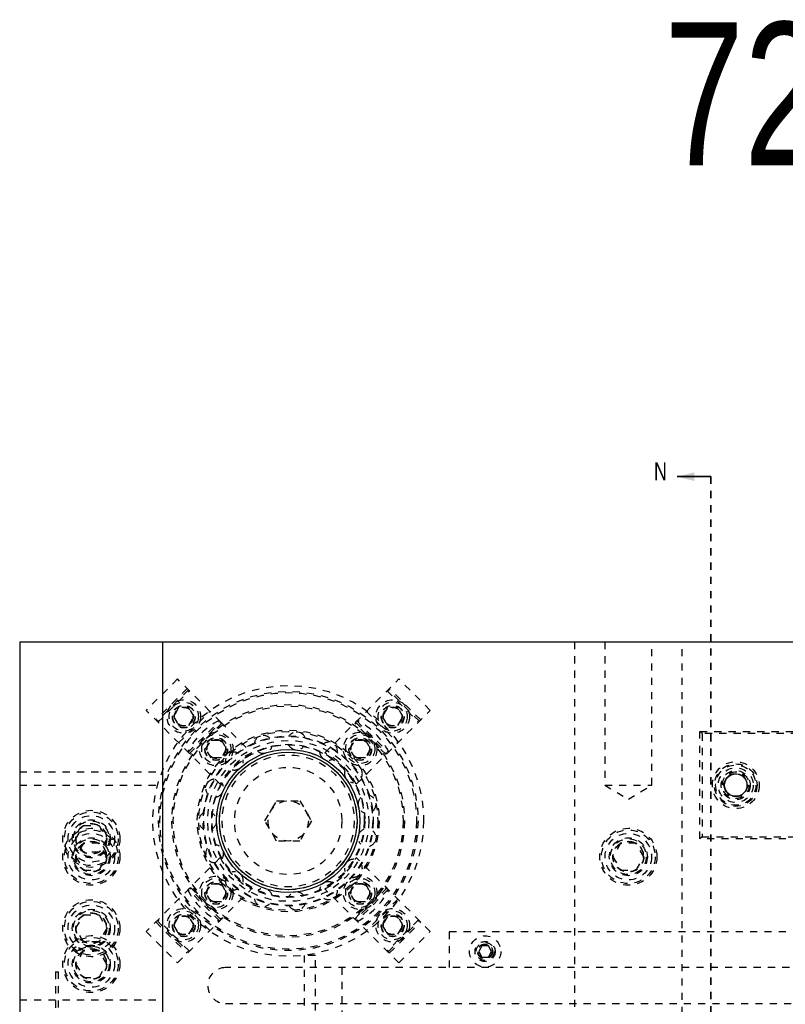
# Model space of a CAD drawing. Header units: inches. Extents: x 1772 to 2706, y -534 to -52.
# Tile 222 of 256: x 1874 to 1884, y -373 to -360. Entities that reach past the tile are written whole.
import ezdxf

# ---------------------------------------------------------------- set-up
doc = ezdxf.new("R2010")
doc.units = ezdxf.units.IN
doc.header["$LTSCALE"] = 0.5
doc.header["$MEASUREMENT"] = 0
doc.linetypes.add('HIDDEN', pattern=[0.225, 0.15, -0.075])
doc.linetypes.add('PHANTOM', pattern=[0.25, 0.125, -0.025, 0.025, -0.025, 0.025, -0.025])
for name, color, linetype in [('SID-M-D', 42, 'Continuous'), ('SID-M-H', 4, 'HIDDEN'), ('SID-M-S', 105, 'Continuous')]:
    doc.layers.add(name, color=color, linetype=linetype)
doc.styles.add('SLDTEXTSTYLE0', font='TXT', dxfattribs={"width": 0.595745})

msp = doc.modelspace()

# ---------------------------------------------------------------- linework, layer by layer
at = {"color": 7, "linetype": 'Continuous', "lineweight": 35}
msp.add_line((1883.27841, -366.04018), (1882.80841, -366.04018), dxfattribs=at)
at = {"color": 7, "linetype": 'PHANTOM', "lineweight": 35}
msp.add_line((1883.27841, -366.04018), (1883.27841, -389.91886), dxfattribs=at)
at = {"color": 7, "linetype": 'Continuous', "lineweight": 35}
msp.add_solid([(1882.80841, -366.04018), (1883.04841, -366.10018), (1883.04841, -365.98018)], dxfattribs=at)
at = {"layer": 'SID-M-H'}
for p, q in [((1881.37841, -368.35102), (1881.37841, -375.85102)), ((1881.80031, -368.35102), (1881.80031, -370.35102)), ((1882.45651, -370.35102), (1882.45651, -368.35102)), ((1882.87841, -387.35102), (1882.87841, -368.35102)), ((1875.83302, -368.86723), (1875.39462, -369.30564)), ((1876.28601, -369.32022), (1875.83302, -368.86723)), ((1877.89118, -369.89984), (1878.92379, -368.86723)), ((1879.36219, -369.30564), (1878.92379, -368.86723)), ((1875.96667, -369.00088), (1875.52826, -369.43928)), ((1879.22855, -369.43928), (1878.79015, -369.00088)), ((1875.98505, -369.01926), (1875.54665, -369.45767)), ((1875.55902, -369.47004), (1875.99743, -369.03164)), ((1878.75939, -369.03164), (1879.19779, -369.47004)), ((1879.21017, -369.45767), (1878.77176, -369.01926)), ((1875.84783, -369.26761), (1875.77566, -369.39261)), ((1875.99217, -369.26761), (1875.84783, -369.26761)), ((1876.06434, -369.39261), (1875.99217, -369.26761)), ((1878.76465, -369.26761), (1878.69248, -369.39261)), ((1878.90898, -369.26761), (1878.76465, -369.26761)), ((1878.98115, -369.39261), (1878.90898, -369.26761)), ((1875.99963, -369.91065), (1875.39462, -369.30564)), ((1875.77566, -369.39261), (1875.84783, -369.51761)), ((1875.84761, -369.75863), (1876.28601, -369.32022)), ((1875.99217, -369.51761), (1876.06434, -369.39261)), ((1876.43804, -369.47225), (1876.28601, -369.32022)), ((1878.32959, -370.33825), (1879.36219, -369.30564)), ((1878.4708, -369.32022), (1878.90921, -369.75863)), ((1878.69248, -369.39261), (1878.76465, -369.51761)), ((1878.90898, -369.51761), (1878.98115, -369.39261)), ((1875.84783, -369.51761), (1875.99217, -369.51761)), ((1875.98125, -369.89227), (1876.41965, -369.45386)), ((1875.99963, -369.91065), (1876.43804, -369.47225)), ((1876.45041, -369.48462), (1876.01201, -369.92303)), ((1876.43804, -369.47225), (1876.86563, -369.89984)), ((1878.74481, -369.92303), (1878.3064, -369.48462)), ((1878.31877, -369.47225), (1878.75718, -369.91065)), ((1878.33716, -369.45386), (1878.77556, -369.89227)), ((1878.76465, -369.51761), (1878.90898, -369.51761)), ((1883.12841, -371.10102), (1883.12841, -369.60102)), ((1883.15841, -369.63102), (1883.12841, -369.60102)), ((1883.12841, -369.60102), (1887.12841, -369.60102)), ((1887.09841, -369.63102), (1883.15841, -369.63102)), ((1883.15841, -369.63102), (1883.15841, -371.07102)), ((1876.22865, -369.8456), (1876.30082, -369.7206)), ((1876.30082, -369.7206), (1876.44515, -369.7206)), ((1876.44515, -369.7206), (1876.51732, -369.8456)), ((1878.23949, -369.8456), (1878.31166, -369.7206)), ((1878.31166, -369.7206), (1878.456, -369.7206)), ((1878.456, -369.7206), (1878.52817, -369.8456)), ((1876.42723, -370.33825), (1875.99963, -369.91065)), ((1876.30082, -369.9706), (1876.22865, -369.8456)), ((1876.44515, -369.9706), (1876.30082, -369.9706)), ((1876.51732, -369.8456), (1876.44515, -369.9706)), ((1878.31166, -369.9706), (1878.23949, -369.8456)), ((1878.456, -369.9706), (1878.31166, -369.9706)), ((1878.52817, -369.8456), (1878.456, -369.9706)), ((1873.62841, -370.16302), (1875.62841, -370.16302)), ((1883.44827, -370.35102), (1883.53834, -370.19502)), ((1883.53834, -370.19502), (1883.71847, -370.19502)), ((1883.71847, -370.19502), (1883.80854, -370.35102)), ((1873.62841, -370.35102), (1875.62841, -370.35102)), ((1881.80031, -370.35102), (1882.45651, -370.35102)), ((1881.80031, -370.35102), (1882.12841, -370.54816)), ((1882.12841, -370.54816), (1882.45651, -370.35102)), ((1883.53834, -370.50702), (1883.44827, -370.35102)), ((1883.80854, -370.35102), (1883.71847, -370.50702)), ((1883.71847, -370.50702), (1883.53834, -370.50702)), ((1877.05365, -370.85102), (1877.21603, -370.56977)), ((1877.21603, -370.56977), (1877.54079, -370.56977)), ((1877.54079, -370.56977), (1877.70317, -370.85102)), ((1874.4119, -371.10102), (1874.52015, -370.91352)), ((1874.52015, -370.91352), (1874.73666, -370.91352)), ((1874.73666, -370.91352), (1874.84491, -371.10102)), ((1877.21603, -371.13227), (1877.05365, -370.85102)), ((1877.70317, -370.85102), (1877.54079, -371.13227)), ((1883.15841, -371.07102), (1883.12841, -371.10102)), ((1883.15841, -371.07102), (1887.09841, -371.07102)), ((1874.52015, -371.28852), (1874.4119, -371.10102)), ((1874.52015, -371.16352), (1874.4119, -371.35102)), ((1874.73666, -371.16352), (1874.52015, -371.16352)), ((1874.84491, -371.10102), (1874.73666, -371.28852)), ((1874.84491, -371.35102), (1874.73666, -371.16352)), ((1877.54079, -371.13227), (1877.21603, -371.13227)), ((1882.02015, -371.16352), (1881.9119, -371.35102)), ((1882.23666, -371.16352), (1882.02015, -371.16352)), ((1882.34491, -371.35102), (1882.23666, -371.16352)), ((1887.12841, -371.10102), (1883.12841, -371.10102)), ((1874.73666, -371.28852), (1874.52015, -371.28852)), ((1874.4119, -371.35102), (1874.52015, -371.53852)), ((1874.73666, -371.53852), (1874.84491, -371.35102)), ((1876.42723, -371.36379), (1875.39462, -372.3964)), ((1879.36219, -372.3964), (1878.32959, -371.36379)), ((1881.9119, -371.35102), (1882.02015, -371.53852)), ((1882.23666, -371.53852), (1882.34491, -371.35102)), ((1874.52015, -371.53852), (1874.73666, -371.53852)), ((1882.02015, -371.53852), (1882.23666, -371.53852)), ((1876.22865, -371.85644), (1876.30082, -371.73144)), ((1876.30082, -371.73144), (1876.44515, -371.73144)), ((1876.44515, -371.73144), (1876.51732, -371.85644)), ((1878.23949, -371.85644), (1878.31166, -371.73144)), ((1878.31166, -371.73144), (1878.456, -371.73144)), ((1878.456, -371.73144), (1878.52817, -371.85644)), ((1875.83302, -372.83481), (1876.86563, -371.8022)), ((1876.41965, -372.24818), (1875.98125, -371.80977)), ((1876.43804, -372.2298), (1875.99963, -371.79139)), ((1876.01201, -371.77901), (1876.45041, -372.21742)), ((1876.30082, -371.98144), (1876.22865, -371.85644)), ((1876.51732, -371.85644), (1876.44515, -371.98144)), ((1878.92379, -372.83481), (1877.89118, -371.8022)), ((1878.31166, -371.98144), (1878.23949, -371.85644)), ((1878.3064, -372.21742), (1878.74481, -371.77901)), ((1878.75718, -371.79139), (1878.31877, -372.2298)), ((1878.77556, -371.80977), (1878.33716, -372.24818)), ((1878.52817, -371.85644), (1878.456, -371.98144)), ((1876.28601, -372.38182), (1875.84761, -371.94342)), ((1876.44515, -371.98144), (1876.30082, -371.98144)), ((1878.456, -371.98144), (1878.31166, -371.98144)), ((1878.90921, -371.94342), (1878.4708, -372.38182)), ((1874.4119, -372.35102), (1874.52015, -372.16352)), ((1874.52015, -372.16352), (1874.73666, -372.16352)), ((1874.73666, -372.16352), (1874.84491, -372.35102)), ((1875.52826, -372.26276), (1875.96667, -372.70117)), ((1875.54665, -372.24438), (1875.98505, -372.68278)), ((1875.99743, -372.67041), (1875.55902, -372.232)), ((1875.84783, -372.18443), (1875.77566, -372.30943)), ((1875.77566, -372.30943), (1875.84783, -372.43443)), ((1875.99217, -372.18443), (1875.84783, -372.18443)), ((1876.06434, -372.30943), (1875.99217, -372.18443)), ((1875.99217, -372.43443), (1876.06434, -372.30943)), ((1878.76465, -372.18443), (1878.69248, -372.30943)), ((1878.69248, -372.30943), (1878.76465, -372.43443)), ((1879.19779, -372.232), (1878.75939, -372.67041)), ((1878.90898, -372.18443), (1878.76465, -372.18443)), ((1878.77176, -372.68278), (1879.21017, -372.24438)), ((1878.79015, -372.70117), (1879.22855, -372.26276)), ((1878.98115, -372.30943), (1878.90898, -372.18443)), ((1878.90898, -372.43443), (1878.98115, -372.30943)), ((1874.52015, -372.53852), (1874.4119, -372.35102)), ((1874.84491, -372.35102), (1874.73666, -372.53852)), ((1875.39462, -372.3964), (1875.83302, -372.83481)), ((1875.84783, -372.43443), (1875.99217, -372.43443)), ((1878.76465, -372.43443), (1878.90898, -372.43443)), ((1878.92379, -372.83481), (1879.36219, -372.3964)), ((1879.62841, -372.40102), (1879.62841, -372.90102)), ((1886.72841, -372.40102), (1879.62841, -372.40102)), ((1874.73666, -372.53852), (1874.52015, -372.53852)), ((1874.52015, -372.66352), (1874.4119, -372.85102)), ((1874.73666, -372.66352), (1874.52015, -372.66352)), ((1874.84491, -372.85102), (1874.73666, -372.66352)), ((1880.08337, -372.59802), (1880.03834, -372.67602)), ((1880.03834, -372.67602), (1880.08337, -372.75402)), ((1880.17344, -372.59802), (1880.08337, -372.59802)), ((1880.21847, -372.67602), (1880.17344, -372.59802)), ((1880.17344, -372.75402), (1880.21847, -372.67602)), ((1874.4119, -372.85102), (1874.52015, -373.03852)), ((1874.73666, -373.03852), (1874.84491, -372.85102)), ((1877.75714, -372.72994), (1877.59966, -372.72994)), ((1877.59966, -372.72994), (1877.59966, -373.49886)), ((1877.75714, -373.49886), (1877.75714, -372.72994)), ((1880.08337, -372.75402), (1880.17344, -372.75402)), ((1874.12916, -372.96144), (1874.17016, -372.96144)), ((1874.12916, -372.96144), (1874.12916, -380.25844)), ((1874.17016, -380.25844), (1874.17016, -372.96144)), ((1907.17841, -372.90102), (1876.50341, -372.90102)), ((1878.12841, -372.90102), (1878.12841, -373.52602)), ((1874.52015, -373.03852), (1874.73666, -373.03852)), ((1873.62841, -373.35102), (1875.62841, -373.35102)), ((1876.50341, -373.40102), (1907.17841, -373.40102))]:
    msp.add_line(p, q, dxfattribs=at)
for centre, radius in [((1877.37841, -370.85102), 1.8915), ((1877.37841, -370.85102), 1.8125), ((1877.37841, -370.85102), 1.7925), ((1875.92, -369.39261), 0.23438), ((1875.92, -369.39261), 0.20313), ((1877.37841, -370.85102), 1.625), ((1875.92, -369.39261), 0.1595), ((1875.92, -369.39261), 0.15625), ((1877.37841, -370.85102), 1.605), ((1875.92, -369.39261), 0.13297), ((1875.92, -369.39261), 0.1327), ((1875.92, -369.39261), 0.13218), ((1875.92, -369.39261), 0.1285), ((1878.83681, -369.39261), 0.23438), ((1878.83681, -369.39261), 0.20312), ((1878.83681, -369.39261), 0.1595), ((1878.83681, -369.39261), 0.15625), ((1878.83681, -369.39261), 0.13297), ((1878.83681, -369.39261), 0.1327), ((1878.83681, -369.39261), 0.13218), ((1878.83681, -369.39261), 0.1285), ((1877.37841, -370.85102), 1.27), ((1877.37841, -370.85102), 1.25), ((1876.37299, -369.8456), 0.23438), ((1876.37299, -369.8456), 0.20312), ((1877.37841, -370.85102), 1.1875), ((1877.37841, -370.85102), 1.17963), ((1876.37299, -369.8456), 0.1595), ((1876.37299, -369.8456), 0.15625), ((1878.38383, -369.8456), 0.23438), ((1878.38383, -369.8456), 0.20312), ((1878.38383, -369.8456), 0.1595), ((1878.38383, -369.8456), 0.15625), ((1876.37299, -369.8456), 0.13297), ((1876.37299, -369.8456), 0.1327), ((1876.37299, -369.8456), 0.13218), ((1876.37299, -369.8456), 0.1285), ((1877.37841, -370.85102), 1.125), ((1877.37841, -370.85102), 1.07037), ((1877.37841, -370.85102), 1.0625), ((1878.38383, -369.8456), 0.13297), ((1878.38383, -369.8456), 0.1327), ((1878.38383, -369.8456), 0.13218), ((1878.38383, -369.8456), 0.1285), ((1877.37841, -370.85102), 0.9994), ((1877.37841, -370.85102), 0.96165), ((1877.37841, -370.85102), 0.92288), ((1877.37841, -370.85102), 0.75), ((1883.62841, -370.35102), 0.3269), ((1883.62841, -370.35102), 0.2969), ((1883.62841, -370.35102), 0.28125), ((1883.62841, -370.35102), 0.24375), ((1883.62841, -370.35102), 0.203), ((1883.62841, -370.35102), 0.1875), ((1883.62841, -370.35102), 0.16072), ((1883.62841, -370.35102), 0.16045), ((1883.62841, -370.35102), 0.15993), ((1877.37841, -370.85102), 0.28125), ((1874.62841, -371.10102), 0.3985), ((1874.62841, -371.10102), 0.375), ((1874.62841, -371.10102), 0.325), ((1874.62841, -371.10102), 0.2655), ((1874.62841, -371.10102), 0.25), ((1874.62841, -371.10102), 0.21542), ((1874.62841, -371.10102), 0.21515), ((1874.62841, -371.10102), 0.21463), ((1874.62841, -371.10102), 0.21095), ((1874.62841, -371.35102), 0.3985), ((1874.62841, -371.35102), 0.375), ((1874.62841, -371.35102), 0.325), ((1882.12841, -371.35102), 0.3985), ((1882.12841, -371.35102), 0.375), ((1882.12841, -371.35102), 0.325), ((1874.62841, -371.35102), 0.2655), ((1874.62841, -371.35102), 0.25), ((1874.62841, -371.35102), 0.21542), ((1874.62841, -371.35102), 0.21515), ((1874.62841, -371.35102), 0.21463), ((1874.62841, -371.35102), 0.21095), ((1882.12841, -371.35102), 0.2655), ((1882.12841, -371.35102), 0.25), ((1882.12841, -371.35102), 0.21542), ((1882.12841, -371.35102), 0.21515), ((1882.12841, -371.35102), 0.21463), ((1882.12841, -371.35102), 0.21095), ((1876.37299, -371.85644), 0.23438), ((1878.38383, -371.85644), 0.23438), ((1876.37299, -371.85644), 0.20312), ((1876.37299, -371.85644), 0.1595), ((1876.37299, -371.85644), 0.15625), ((1876.37299, -371.85644), 0.13297), ((1876.37299, -371.85644), 0.1327), ((1876.37299, -371.85644), 0.13218), ((1876.37299, -371.85644), 0.1285), ((1878.38383, -371.85644), 0.20312), ((1878.38383, -371.85644), 0.1595), ((1878.38383, -371.85644), 0.15625), ((1878.38383, -371.85644), 0.13297), ((1878.38383, -371.85644), 0.1327), ((1878.38383, -371.85644), 0.13218), ((1878.38383, -371.85644), 0.1285), ((1874.62841, -372.35102), 0.3985), ((1874.62841, -372.35102), 0.375), ((1874.62841, -372.35102), 0.325), ((1874.62841, -372.35102), 0.2655), ((1874.62841, -372.35102), 0.25), ((1874.62841, -372.35102), 0.21542), ((1874.62841, -372.35102), 0.21515), ((1874.62841, -372.35102), 0.21463), ((1874.62841, -372.35102), 0.21095), ((1875.92, -372.30943), 0.23438), ((1875.92, -372.30943), 0.20313), ((1875.92, -372.30943), 0.1595), ((1875.92, -372.30943), 0.15625), ((1878.83681, -372.30943), 0.23438), ((1878.83681, -372.30943), 0.20312), ((1878.83681, -372.30943), 0.1595), ((1878.83681, -372.30943), 0.15625), ((1875.92, -372.30943), 0.13297), ((1875.92, -372.30943), 0.1327), ((1875.92, -372.30943), 0.13218), ((1875.92, -372.30943), 0.1285), ((1878.83681, -372.30943), 0.13297), ((1878.83681, -372.30943), 0.1327), ((1878.83681, -372.30943), 0.13218), ((1878.83681, -372.30943), 0.1285), ((1874.62841, -372.85102), 0.3985), ((1874.62841, -372.85102), 0.375), ((1874.62841, -372.85102), 0.325), ((1874.62841, -372.85102), 0.2655), ((1880.12841, -372.67602), 0.2185), ((1880.12841, -372.67602), 0.1405), ((1880.12841, -372.67602), 0.125), ((1880.12841, -372.67602), 0.10497), ((1880.12841, -372.67602), 0.1047), ((1880.12841, -372.67602), 0.10418), ((1880.12841, -372.67602), 0.1005), ((1880.12841, -372.67602), 0.0975), ((1874.62841, -372.85102), 0.25), ((1874.62841, -372.85102), 0.21542), ((1874.62841, -372.85102), 0.21515), ((1874.62841, -372.85102), 0.21463), ((1874.62841, -372.85102), 0.21095)]:
    msp.add_circle(centre, radius, dxfattribs=at)
for centre, radius, start, end in [((1876.88874, -370.36135), 1.031, 117.501613, 152.498387), ((1877.86808, -370.36135), 1.031, 27.501613, 62.498387), ((1877.03076, -369.78108), 0.125, 45.544053, 170.694737), ((1877.496, -369.73218), 0.125, 21.558851, 146.690525), ((1877.03076, -369.78108), 0.125, 230.984489, 345.171317), ((1877.496, -369.73218), 0.125, 207.00596, 321.170025), ((1877.94091, -369.87674), 0.125, 357.570897, 122.687837), ((1877.34172, -370.81434), 1.031, 117.501613, 152.498387), ((1876.62563, -370.01498), 0.125, 69.526167, 194.700135), ((1877.94091, -369.87674), 0.125, 183.024101, 297.170839), ((1877.41509, -370.81434), 1.031, 27.501613, 62.498387), ((1876.62563, -370.01498), 0.125, 255.157204, 9.17438), ((1878.28855, -370.18976), 0.125, 333.580532, 98.687012), ((1878.28855, -370.18976), 0.125, 159.039248, 270), ((1876.35067, -370.39344), 0.125, 93.706535, 218.706378), ((1876.35067, -370.39344), 0.125, 279.100808, 33.178877), ((1878.47882, -370.61712), 0.125, 309.588093, 74.688682), ((1878.47882, -370.61712), 0.125, 135.05174, 249.227922), ((1876.25341, -370.85102), 0.125, 117.685543, 242.713125), ((1876.25341, -370.85102), 0.125, 303.096885, 57.184472), ((1878.47882, -371.08492), 0.125, 111.061914, 225.225806), ((1878.47882, -371.08492), 0.125, 285.593922, 50.68904), ((1876.35067, -371.3086), 0.125, 327.093379, 81.190824), ((1876.35067, -371.3086), 0.125, 141.667962, 270), ((1877.34172, -370.88771), 1.031, 207.501613, 242.498387), ((1877.41509, -370.88771), 1.031, 297.501613, 332.498387), ((1878.28855, -371.51228), 0.125, 87.070111, 201.222057), ((1878.28855, -371.51228), 0.125, 261.608784, 26.696922), ((1876.62563, -371.68706), 0.125, 351.089948, 105.197596), ((1876.62563, -371.68706), 0.125, 165.653451, 290.739792), ((1877.94091, -371.8253), 0.125, 63.076671, 177.217019), ((1876.88874, -371.34069), 1.031, 207.501613, 242.498387), ((1877.03076, -371.92096), 0.125, 15.086247, 129.204447), ((1877.496, -371.96986), 0.125, 39.081936, 153.211035), ((1877.94091, -371.8253), 0.125, 237.624916, 2.708045), ((1877.86808, -371.34069), 1.031, 297.501613, 332.498387), ((1877.03076, -371.92096), 0.125, 189.641668, 314.732632), ((1877.496, -371.96986), 0.125, 213.632271, 338.722177), ((1876.50341, -373.15102), 0.25, 90, 270)]:
    msp.add_arc(centre, radius, start, end, dxfattribs=at)
at = {"layer": 'SID-M-S'}
for p, q in [((1919.12841, -368.35102), (1873.62841, -368.35102)), ((1873.62841, -368.35102), (1873.62841, -387.35102)), ((1875.62841, -387.35102), (1875.62841, -368.35102))]:
    msp.add_line(p, q, dxfattribs=at)
for centre, radius in [((1877.37841, -370.85102), 1), ((1877.37841, -370.85102), 0.96063), ((1883.62841, -370.35102), 0.15625)]:
    msp.add_circle(centre, radius, dxfattribs=at)

# ---------------------------------------------------------------- texts
at = {"color": 7, "style": 'SLDTEXTSTYLE0', "width": 0.75}
msp.add_text('N', height=0.25, dxfattribs=at).set_placement((1882.48674, -366.09131))
at = {"layer": 'SID-M-D', "style": 'SLDTEXTSTYLE0', "width": 0.75}
msp.add_text('72719-1 ROUND CUT', height=2, dxfattribs=at).set_placement((1882.62879, -361.69028))

doc.saveas('drawing.dxf')
